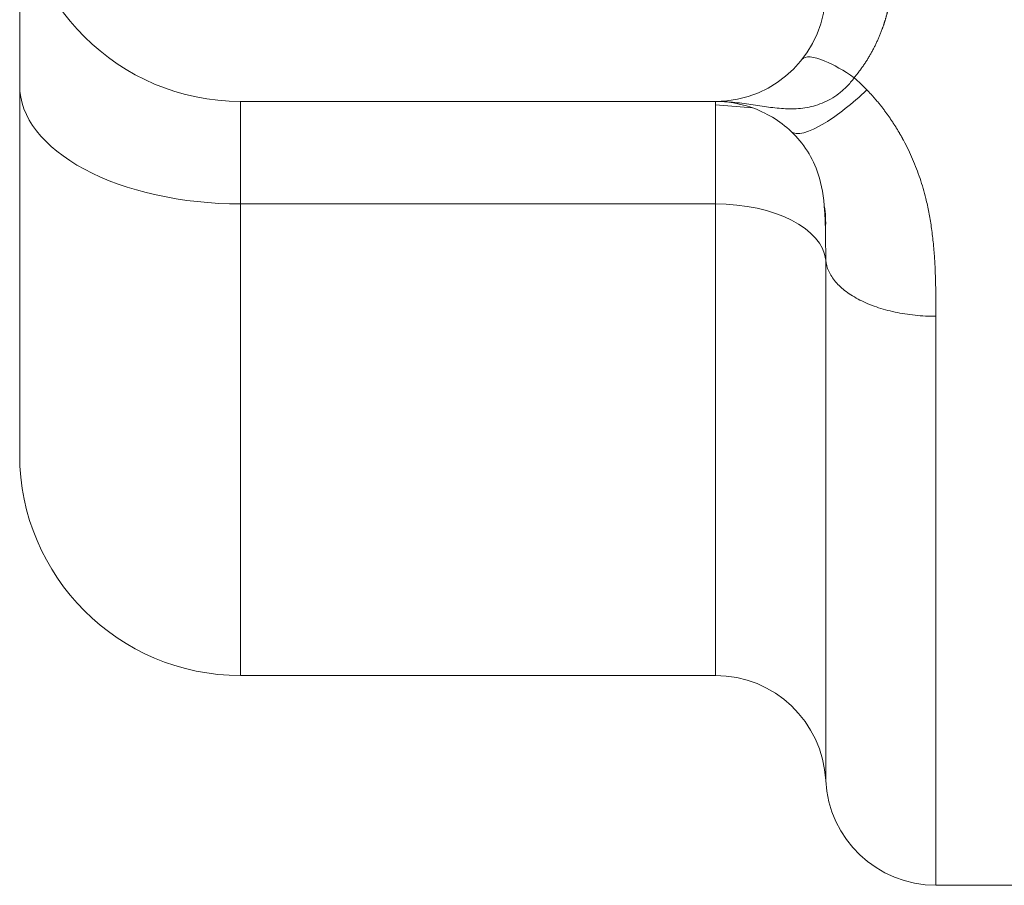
# Model space of a CAD drawing. Header units: millimetres. Extents: x 176 to 9387, y -11044 to -3322.
# Tile 181 of 256: x 8108 to 8153, y -10026 to -9986. Entities that reach past the tile are written whole.
import ezdxf

# ---------------------------------------------------------------- set-up
doc = ezdxf.new("R2010")
doc.units = ezdxf.units.MM
doc.header["$LTSCALE"] = 0.3175
doc.layers.add('1轮廓实线层', color=7, linetype='Continuous', lineweight=18)

msp = doc.modelspace()

# ---------------------------------------------------------------- linework, layer by layer
at = {"layer": '1轮廓实线层'}
for p, q in [((8118.35631, -9990.19279), (8118.35631, -9994.83565)), ((8118.35631, -9990.19279), (8139.85631, -9990.19279)), ((8139.85631, -9990.19279), (8139.85631, -9994.83565)), ((8141.53925, -9990.48453), (8139.85631, -9990.3487)), ((8118.35631, -9994.83565), (8118.35631, -10016.19279)), ((8139.85631, -9994.83565), (8118.35631, -9994.83565)), ((8139.85631, -9994.83565), (8139.85631, -10016.19279)), ((8144.85005, -10020.94279), (8144.85005, -9997.38029)), ((8149.8438, -9999.92493), (8149.8438, -10025.69279)), ((8118.35631, -10016.19279), (8139.85631, -10016.19279)), ((8149.8438, -10025.69279), (8154.33561, -10025.69279))]:
    msp.add_line(p, q, dxfattribs=at)
for centre, radius, start, end in [((8118.35631, -9980.19279), 10, 180, 270), ((8139.85631, -9985.19279), 5, 270, 0), ((8118.35631, -10006.19279), 10, 180, 270), ((8139.85631, -10021.19279), 5, 2.865984, 90), ((8149.8438, -10020.69279), 5, 182.865984, 270)]:
    msp.add_arc(centre, radius, start, end, dxfattribs=at)
for centre, major_axis, start_param in [((8118.35631, -9989.47851), (10, 0), 3.14159265), ((8139.85631, -9997.51422), (-5, 0), 3.19161351)]:
    msp.add_ellipse(centre, major_axis=major_axis, ratio=0.53571429, start_param=start_param, end_param=4.71238898, dxfattribs=at)
for points, knots in [([(8108.35631, -9989.47851), (8108.35631, -9988.07923), (8108.35631, -9986.84699), (8108.35631, -9984.49328), (8108.35631, -9983.49201), (8108.35631, -9981.84259), (8108.35631, -9981.20712), (8108.35631, -9980.39612), (8108.35631, -9980.1932), (8108.35631, -9980.19282)], [0, 0, 0, 0, 0.25007188, 0.25007188, 0.50014376, 0.50014376, 0.75021564, 0.75021564, 1, 1, 1, 1]), ([(8147.85631, -9984.42356), (8147.85628, -9984.43809), (8147.85623, -9984.46714), (8147.85582, -9984.5107), (8147.85516, -9984.55424), (8147.85423, -9984.59775), (8147.85303, -9984.64123), (8147.85157, -9984.68469), (8147.84984, -9984.72813), (8147.84785, -9984.77154), (8147.84559, -9984.81492), (8147.84307, -9984.85828), (8147.84028, -9984.90162), (8147.83723, -9984.94493), (8147.83391, -9984.98822), (8147.83032, -9985.03148), (8147.82647, -9985.07471), (8147.82236, -9985.11792), (8147.81797, -9985.16111), (8147.81333, -9985.20427), (8147.80841, -9985.24741), (8147.80323, -9985.29052), (8147.79779, -9985.3336), (8147.79208, -9985.37666), (8147.7861, -9985.4197), (8147.77986, -9985.46271), (8147.77336, -9985.5057), (8147.76658, -9985.54865), (8147.75955, -9985.59159), (8147.75224, -9985.6345), (8147.74467, -9985.67738), (8147.73684, -9985.72024), (8147.72874, -9985.76308), (8147.72037, -9985.80588), (8147.71174, -9985.84867), (8147.70284, -9985.89142), (8147.69368, -9985.93416), (8147.68425, -9985.97686), (8147.67456, -9986.01955), (8147.6646, -9986.0622), (8147.65438, -9986.10483), (8147.64389, -9986.14744), (8147.63313, -9986.19002), (8147.62211, -9986.23257), (8147.61082, -9986.2751), (8147.59927, -9986.3176), (8147.58745, -9986.36008), (8147.57537, -9986.40253), (8147.56302, -9986.44496), (8147.5504, -9986.48736), (8147.53752, -9986.52974), (8147.52437, -9986.57209), (8147.51096, -9986.61441), (8147.49729, -9986.65671), (8147.48334, -9986.69898), (8147.46913, -9986.74123), (8147.45466, -9986.78345), (8147.43992, -9986.82565), (8147.42491, -9986.86782), (8147.40523, -9986.92214), (8147.3806, -9986.98841), (8147.35064, -9987.06642), (8147.3199, -9987.14394), (8147.28837, -9987.22097), (8147.25607, -9987.29753), (8147.22298, -9987.3736), (8147.1891, -9987.44918), (8147.15444, -9987.52429), (8147.119, -9987.59891), (8147.08278, -9987.67305), (8147.04577, -9987.74671), (8147.00798, -9987.8199), (8146.96941, -9987.8926), (8146.93005, -9987.96482), (8146.88992, -9988.03656), (8146.84899, -9988.10783), (8146.80729, -9988.17862), (8146.7648, -9988.24893), (8146.72153, -9988.31876), (8146.67747, -9988.38812), (8146.63263, -9988.457), (8146.58701, -9988.52541), (8146.54061, -9988.59334), (8146.49342, -9988.66079), (8146.44545, -9988.72778), (8146.39669, -9988.79429), (8146.34715, -9988.86032), (8146.29684, -9988.92589), (8146.24572, -9988.99097), (8146.19388, -9989.05563), (8146.15868, -9989.09829), (8146.14108, -9989.11963)], [0, 0, 0, 0, 0.00849573, 0.01698877, 0.02547941, 0.03396794, 0.04245466, 0.05093987, 0.05942386, 0.06790693, 0.07638938, 0.08487149, 0.09335357, 0.10183591, 0.11031881, 0.11880257, 0.12728748, 0.13577383, 0.14426193, 0.15275206, 0.16124453, 0.16973962, 0.17823764, 0.18673887, 0.19524362, 0.20375217, 0.21226483, 0.22078187, 0.2293036, 0.2378303, 0.24636227, 0.25489981, 0.26344319, 0.27199271, 0.28054866, 0.28911132, 0.29768099, 0.30625796, 0.3148425, 0.32343491, 0.33203546, 0.34064445, 0.34926215, 0.35788886, 0.36652484, 0.37517039, 0.38382577, 0.39249128, 0.40116718, 0.40985376, 0.41855129, 0.42726004, 0.43598029, 0.44471231, 0.45345637, 0.46221274, 0.4709817, 0.4797635, 0.48855843, 0.49736673, 0.5138214, 0.53024273, 0.54663246, 0.56299234, 0.57932412, 0.59562958, 0.61191049, 0.62816863, 0.6444058, 0.66062379, 0.67682442, 0.69300948, 0.7091808, 0.7253402, 0.7414895, 0.75763053, 0.77376512, 0.78989511, 0.80602232, 0.8221486, 0.83827578, 0.8544057, 0.87054018, 0.88668107, 0.9028302, 0.91898939, 0.93516047, 0.95134525, 0.96754556, 0.98376321, 1, 1, 1, 1]), ([(8143.78429, -9988.28649), (8143.9159, -9988.11938), (8144.58052, -9988.17185), (8145.67326, -9988.79403), (8146.14108, -9989.11963)], [0, 0, 0, 0, 0.57142857, 1, 1, 1, 1]), ([(8146.14108, -9989.11964), (8146.03636, -9989.26453), (8145.92506, -9989.39608), (8145.69342, -9989.63394), (8145.57307, -9989.74027), (8145.32671, -9989.92965), (8145.20069, -9990.0127), (8144.94558, -9990.1577), (8144.81649, -9990.21966), (8144.55714, -9990.32482), (8144.42687, -9990.36803), (8144.16639, -9990.43808), (8144.03616, -9990.46493), (8143.77638, -9990.50465), (8143.64681, -9990.51753), (8143.38844, -9990.53167), (8143.25964, -9990.53292), (8143.00242, -9990.52613), (8142.87398, -9990.51814), (8142.61669, -9990.49553), (8142.48782, -9990.48091), (8142.22871, -9990.44754), (8142.09847, -9990.42878), (8141.83561, -9990.38956), (8141.70298, -9990.3691), (8141.43432, -9990.3289), (8141.29829, -9990.30914), (8141.0221, -9990.27243), (8140.88194, -9990.25547), (8140.59699, -9990.22649), (8140.4522, -9990.21447), (8140.1578, -9990.19762), (8140.0082, -9990.19279), (8139.85631, -9990.19279)], [0, 0, 0, 0, 0.0625, 0.0625, 0.125, 0.125, 0.1875, 0.1875, 0.25, 0.25, 0.3125, 0.3125, 0.375, 0.375, 0.4375, 0.4375, 0.5, 0.5, 0.5625, 0.5625, 0.625, 0.625, 0.6875, 0.6875, 0.75, 0.75, 0.8125, 0.8125, 0.875, 0.875, 0.9375, 0.9375, 1, 1, 1, 1]), ([(8108.35631, -10006.19354), (8108.35631, -10006.19316), (8108.35631, -10006.18726), (8108.35631, -10006.05428), (8108.35631, -10005.28279), (8108.35631, -10003.15986), (8108.35631, -10002.28765), (8108.35631, -10000.29925), (8108.35631, -9999.13806), (8108.35631, -9997.29922), (8108.35631, -9996.65873), (8108.35631, -9995.32269), (8108.35631, -9994.59909), (8108.35631, -9992.51395), (8108.35631, -9991.03877), (8108.35631, -9989.47851)], [0, 0, 0, 0, 0.03064954, 0.03064954, 0.35376636, 0.35376636, 0.51532477, 0.51532477, 0.67688318, 0.67688318, 0.75766238, 0.75766238, 0.83844159, 0.83844159, 1, 1, 1, 1]), ([(8146.71961, -9989.67505), (8146.05405, -9990.29342), (8144.49955, -9991.51643), (8143.51451, -9991.77014), (8143.28796, -9991.55634)], [0, 0, 0, 0, 0.42857143, 1, 1, 1, 1]), ([(8146.71961, -9989.67505), (8146.73076, -9989.68665), (8146.75308, -9989.70986), (8146.78633, -9989.74489), (8146.81943, -9989.78007), (8146.85235, -9989.81542), (8146.88511, -9989.85094), (8146.9177, -9989.88663), (8146.95012, -9989.9225), (8146.98237, -9989.95853), (8147.01446, -9989.99473), (8147.04637, -9990.0311), (8147.07812, -9990.06764), (8147.1097, -9990.10435), (8147.14112, -9990.14122), (8147.17236, -9990.17827), (8147.20344, -9990.21548), (8147.23435, -9990.25287), (8147.26509, -9990.29042), (8147.29567, -9990.32814), (8147.32607, -9990.36602), (8147.35631, -9990.40408), (8147.38638, -9990.4423), (8147.41629, -9990.48069), (8147.44602, -9990.51924), (8147.47559, -9990.55796), (8147.50499, -9990.59685), (8147.53422, -9990.63591), (8147.56328, -9990.67513), (8147.59218, -9990.71452), (8147.6209, -9990.75407), (8147.64946, -9990.79379), (8147.67785, -9990.83368), (8147.70608, -9990.87373), (8147.73413, -9990.91394), (8147.76202, -9990.95432), (8147.78974, -9990.99487), (8147.81729, -9991.03558), (8147.84468, -9991.07645), (8147.87189, -9991.11749), (8147.89894, -9991.15869), (8147.92582, -9991.20006), (8147.95254, -9991.24159), (8147.97908, -9991.28328), (8148.00546, -9991.32514), (8148.03167, -9991.36716), (8148.05771, -9991.40934), (8148.08358, -9991.45169), (8148.10929, -9991.4942), (8148.13482, -9991.53687), (8148.16019, -9991.5797), (8148.18539, -9991.62269), (8148.21043, -9991.66585), (8148.23529, -9991.70916), (8148.25999, -9991.75264), (8148.28452, -9991.79628), (8148.30888, -9991.84008), (8148.33308, -9991.88403), (8148.3571, -9991.92815), (8148.447, -9992.09498), (8148.59607, -9992.38787), (8148.78996, -9992.81231), (8148.96593, -9993.24488), (8149.124, -9993.68542), (8149.26416, -9994.1338), (8149.40058, -9994.64279), (8149.52684, -9995.22222), (8149.63755, -9995.88049), (8149.72302, -9996.57254), (8149.7656, -9997.08403), (8149.78567, -9997.40671), (8149.79272, -9997.53201), (8149.79932, -9997.66172), (8149.80546, -9997.79582), (8149.81114, -9997.93428), (8149.81638, -9998.07709), (8149.82115, -9998.2242), (8149.82547, -9998.37561), (8149.82934, -9998.53128), (8149.83275, -9998.69118), (8149.83571, -9998.85529), (8149.83821, -9999.02358), (8149.84025, -9999.19601), (8149.84184, -9999.37255), (8149.84297, -9999.55316), (8149.84367, -9999.73785), (8149.84376, -9999.86208), (8149.8438, -9999.92493)], [0, 0, 0, 0, 0.00410277, 0.00820808, 0.01231603, 0.01642673, 0.02054028, 0.02465679, 0.02877635, 0.03289907, 0.03702507, 0.04115443, 0.04528726, 0.04942367, 0.05356375, 0.05770761, 0.06185535, 0.06600708, 0.07016289, 0.07432288, 0.07848715, 0.08265582, 0.08682896, 0.09100669, 0.09518911, 0.09937631, 0.10356838, 0.10776544, 0.11196758, 0.11617489, 0.12038748, 0.12460543, 0.12882885, 0.13305784, 0.13729248, 0.14153287, 0.14577911, 0.1500313, 0.15428952, 0.15855387, 0.16282445, 0.16710134, 0.17138465, 0.17567445, 0.17997085, 0.18427394, 0.1885838, 0.19290053, 0.19722421, 0.20155494, 0.2058928, 0.21023789, 0.21459029, 0.21895009, 0.22331738, 0.22769224, 0.23207476, 0.23646503, 0.24086313, 0.24526915, 0.28626574, 0.32746941, 0.36894949, 0.41077391, 0.45300896, 0.49571901, 0.5538498, 0.61515755, 0.67975107, 0.74772338, 0.7591067, 0.77092101, 0.78316659, 0.79584373, 0.80895264, 0.82249354, 0.83646664, 0.85087209, 0.86571006, 0.8809807, 0.89668415, 0.91282052, 0.92938994, 0.9463925, 0.9638283, 0.98169744, 1, 1, 1, 1]), ([(8139.85631, -9990.19279), (8140.39898, -9990.19279), (8141.67722, -9990.40282), (8142.77859, -9991.07566), (8143.28796, -9991.55634)], [0, 0, 0, 0, 0.42857143, 1, 1, 1, 1]), ([(8143.28796, -9991.55634), (8143.85092, -9992.0876), (8144.54561, -9993.18911), (8144.80244, -9994.76898), (8144.84639, -9996.12823), (8144.85005, -9996.95062), (8144.85005, -9997.38029)], [0, 0, 0, 0, 0.42857143, 0.71428571, 0.85714286, 1, 1, 1, 1]), ([(8149.8438, -9999.92493), (8149.52697, -9999.92493), (8149.21015, -9999.90875), (8148.58791, -9999.84461), (8148.2825, -9999.79665), (8147.69409, -9999.67068), (8147.4111, -9999.59267), (8146.87773, -9999.4094), (8146.62735, -9999.30415), (8146.16822, -9999.07019), (8145.95948, -9998.9415), (8145.59114, -9998.66528), (8145.43155, -9998.51777), (8145.16728, -9998.20924), (8145.0626, -9998.04823), (8144.9119, -9997.71851), (8144.86589, -9997.54981), (8144.85005, -9997.38029)], [0, 0, 0, 0, 0.125, 0.125, 0.25, 0.25, 0.375, 0.375, 0.5, 0.5, 0.625, 0.625, 0.75, 0.75, 0.875, 0.875, 1, 1, 1, 1])]:
    msp.add_open_spline(points, degree=3, knots=knots, dxfattribs=at)
for points in [[(8146.71961, -9989.67505), (8146.53447, -9989.48268), (8146.34138, -9989.29731), (8146.14108, -9989.11964)], [(8144.83741, -9995.95127), (8144.86334, -9995.61162), (8144.84615, -9995.26714), (8144.78649, -9994.92698)]]:
    msp.add_open_spline(points, degree=3, dxfattribs=at)

doc.saveas('drawing.dxf')
